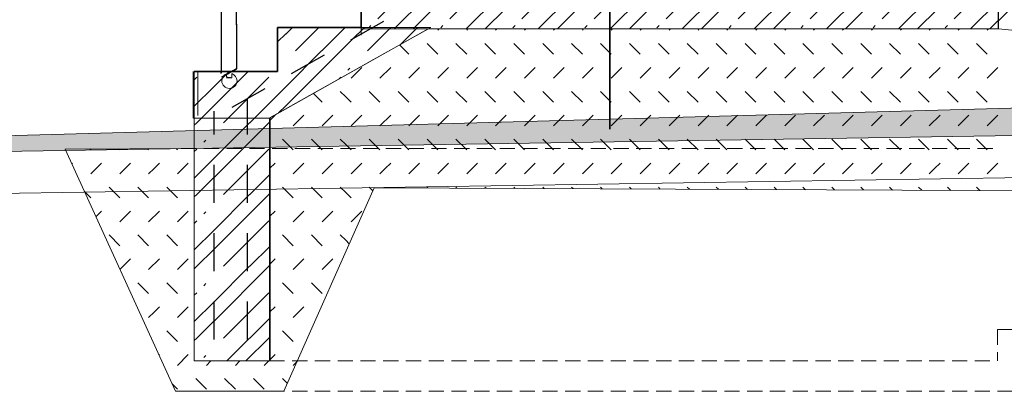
# Model space of a CAD drawing. Header units: millimetres. Extents: x 126830 to 197420, y -10585 to 21156.
# Tile 4 of 100: x 139596 to 142842, y -5139 to -3914. Entities that reach past the tile are written whole.
import ezdxf

# ---------------------------------------------------------------- set-up
doc = ezdxf.new("R2010")
doc.units = ezdxf.units.MM
doc.header["$MEASUREMENT"] = 0
doc.linetypes.add('čárkovaná 3', pattern=[75, 50, -25])
doc.linetypes.add('Čárkovaná M', pattern=[225, 125, -100])
for name, color, linetype in [('Konstrukce - nenosné', 7, 'Continuous'), ('Nové_0', 7, 'Continuous'), ('Situace - terén', 7, 'Continuous'), ('TZB - VZT', 7, 'Continuous'), ('Výplně - Povrchové', 7, 'Continuous')]:
    doc.layers.add(name, color=color, linetype=linetype)

# ---------------------------------------------------------------- blocks, each defined once
blk = doc.blocks.new('*X4')
at = {"layer": 'Konstrukce - nenosné', "color": 7, "linetype": 'Continuous', "lineweight": 13}
for p, q in [((142842.5, -3834.9), (142877.3, -3800.2)), ((142905.8, -3834.9), (142934.7, -3806)), ((143080, -3834.9), (143093.1, -3821.9)), ((143143.3, -3834.9), (143150.6, -3827.6)), ((142821.9, -3855.5), (142842.5, -3834.9)), ((142821.9, -3918), (142905, -3834.9)), ((142876.9, -3950.2), (142992.2, -3834.9)), ((143024.2, -3890.8), (143080, -3834.9)), ((143024.2, -3953.3), (143142.5, -3834.9)), ((143092.7, -3971.9), (143229.1, -3835.5)), ((143261.7, -3890.8), (143308.9, -3843.5)), ((143261.7, -3953.3), (143365.7, -3849.2)), ((143317.5, -3984.6), (143444.9, -3857.2)), ((142956.1, -3958.1), (143024.2, -3890)), ((143171.9, -3979.8), (143261.7, -3890)), ((143387.7, -4001.5), (143499.2, -3890)), ((143499.2, -3890.8), (143524.7, -3865.2)), ((143499.2, -3953.3), (143581.5, -3870.9)), ((143555, -3984.6), (143660.7, -3878.9)), ((143603.5, -4023.2), (143736.7, -3890)), ((143736.7, -3890.8), (143740.6, -3886.9)), ((143736.7, -3953.3), (143797.4, -3892.6)), ((143792.5, -3984.6), (143876.5, -3900.5)), ((143819.3, -4044.9), (143955.7, -3908.5)), ((143974.2, -3953.3), (144013.2, -3914.3)), ((144030, -3984.6), (144092.4, -3922.2)), ((143013.6, -3963.9), (143024.2, -3953.3)), ((143229.4, -3985.6), (143261.7, -3953.3)), ((143445.2, -4007.3), (143499.2, -3953.3)), ((143661, -4029), (143736.7, -3953.3)), ((143876.8, -4050.7), (143974.2, -3953.3)), ((144035.1, -4066.6), (144171.5, -3930.2)), ((144093.3, -4071.7), (144211.7, -3953.3)), ((144211.7, -3953.3), (144229, -3935.9)), ((144267.5, -3984.6), (144308.2, -3943.9)), ((144267.5, -4071.7), (144387.4, -3951.8)), ((144330.8, -4071.7), (144444.8, -3957.6)), ((144505, -3984.6), (144524, -3965.6)), ((144505, -4071.7), (144603.2, -3973.5)), ((144568.3, -4071.7), (144660.7, -3979.3)), ((143525.1, -4014.5), (143532.1, -4007.5)), ((143762.6, -4014.5), (143769.6, -4007.5)), ((144000.1, -4014.5), (144007.1, -4007.5)), ((144237.6, -4014.5), (144244.6, -4007.5)), ((144475.1, -4014.5), (144482.1, -4007.5)), ((144712.6, -4014.5), (144719.6, -4007.5)), ((144742.5, -4071.7), (144819, -3995.2)), ((144805.8, -4071.7), (144876.5, -4001)), ((144950.1, -4014.5), (144955.7, -4008.9)), ((144980, -4071.7), (145034.9, -4016.9)), ((145043.3, -4071.7), (145092.3, -4022.6)), ((145217.5, -4071.7), (145250.7, -4038.5)), ((145280.8, -4071.7), (145308.2, -4044.3)), ((144091.9, -4072.3), (144092.5, -4071.7)), ((144171.1, -4080.2), (144179.7, -4071.7)), ((144250.9, -4088.3), (144267.5, -4071.7)), ((144307.7, -4094), (144330, -4071.7)), ((144386.9, -4101.9), (144417.2, -4071.7)), ((144466.7, -4110), (144505, -4071.7)), ((144523.5, -4115.7), (144567.5, -4071.7)), ((144602.7, -4123.6), (144654.7, -4071.7)), ((144686.7, -4127.5), (144742.5, -4071.7)), ((144739.3, -4137.4), (144805, -4071.7)), ((144818.5, -4145.3), (144892.2, -4071.7)), ((144924.2, -4127.5), (144980, -4071.7)), ((144955.1, -4159.1), (145042.5, -4071.7)), ((145034.3, -4167), (145129.7, -4071.7)), ((145161.7, -4127.5), (145217.5, -4071.7)), ((145171, -4180.8), (145280, -4071.7)), ((145250.1, -4188.7), (145367.2, -4071.7)), ((145399.2, -4127.5), (145455, -4071.7)), ((145399.2, -4190), (145517.5, -4071.7)), ((145455, -4071.7), (145466.5, -4060.2)), ((145465.9, -4210.4), (145602.5, -4073.9)), ((145518.3, -4071.7), (145524, -4066)), ((145636.7, -4127.5), (145682.3, -4081.9)), ((145636.7, -4190), (145739.1, -4087.6)), ((145692.5, -4221.3), (145818.3, -4095.5)), ((144681.9, -4131.6), (144686.7, -4126.8)), ((144897.7, -4153.3), (144924.2, -4126.8)), ((145113.5, -4175), (145161.7, -4126.8)), ((145329.3, -4196.7), (145399.2, -4126.8)), ((145545.1, -4218.4), (145636.7, -4126.8)), ((145765.4, -4235.5), (145821.3, -4179.7)), ((145386.8, -4202.4), (145399.2, -4190)), ((145591.2, -4235.5), (145636.7, -4190))]:
    blk.add_line(p, q, dxfattribs=at)
blk = doc.blocks.new('výplň_2_1', base_point=(0, 0))
at = {"layer": 'Konstrukce - nenosné', "color": 7, "linetype": 'Continuous', "lineweight": 13, "flags": 128}
blk.add_lwpolyline([(142821.9, -3944.6), (142821.9, -3794.6), (145821.3, -4095.8), (145821.3, -4235.5), (145568.9, -4235.5), (145568.9, -4220.7)], close=True, dxfattribs=at)
at = {"layer": 'Konstrukce - nenosné', "color": 7, "linetype": 'Continuous', "lineweight": 13}
blk.add_blockref('*X4', (0, 0), dxfattribs=at)
blk = doc.blocks.new('*X15')
at = {"layer": 'Konstrukce - nenosné', "color": 7, "linetype": 'Continuous', "lineweight": 13}
for p, q in [((140721.4, -3816.5), (140743.3, -3794.6)), ((140721.4, -3879), (140805.8, -3794.6)), ((140776.6, -3910.9), (140892.9, -3794.6)), ((140958.3, -3817.1), (140980.8, -3794.6)), ((140958.3, -3879.6), (141043.3, -3794.6)), ((141014.1, -3910.9), (141130.4, -3794.6)), ((141195.8, -3817.1), (141218.3, -3794.6)), ((141195.8, -3879.6), (141280.8, -3794.6)), ((141251.6, -3910.9), (141367.9, -3794.6)), ((141433.3, -3817.1), (141455.8, -3794.6)), ((141433.3, -3879.6), (141518.3, -3794.6)), ((141489.1, -3910.9), (141605.4, -3794.6)), ((141670.8, -3817.1), (141693.3, -3794.6)), ((141670.8, -3879.6), (141755.8, -3794.6)), ((141726.6, -3910.9), (141842.9, -3794.6)), ((141908.3, -3817.1), (141930.8, -3794.6)), ((141908.3, -3879.6), (141993.3, -3794.6)), ((141964.1, -3910.9), (142080.4, -3794.6)), ((142145.8, -3817.1), (142168.3, -3794.6)), ((142145.8, -3879.6), (142230.8, -3794.6)), ((142201.6, -3910.9), (142317.9, -3794.6)), ((142383.3, -3817.1), (142405.8, -3794.6)), ((142383.3, -3879.6), (142468.3, -3794.6)), ((142439.1, -3910.9), (142555.4, -3794.6)), ((142620.8, -3817.1), (142643.3, -3794.6)), ((142620.8, -3879.6), (142705.8, -3794.6)), ((142676.6, -3910.9), (142792.9, -3794.6)), ((140830, -3944.6), (140958.3, -3816.4)), ((141067.5, -3944.6), (141195.8, -3816.4)), ((141305, -3944.6), (141433.3, -3816.4)), ((141542.5, -3944.6), (141670.8, -3816.4)), ((141780, -3944.6), (141908.3, -3816.4)), ((142017.5, -3944.6), (142145.8, -3816.4)), ((142255, -3944.6), (142383.3, -3816.4)), ((142492.5, -3944.6), (142620.8, -3816.4)), ((142730, -3944.6), (142820.9, -3853.7)), ((140893.3, -3944.6), (140958.3, -3879.6)), ((141130.8, -3944.6), (141195.8, -3879.6)), ((141368.3, -3944.6), (141433.3, -3879.6)), ((141605.8, -3944.6), (141670.8, -3879.6)), ((141843.3, -3944.6), (141908.3, -3879.6)), ((142080.8, -3944.6), (142145.8, -3879.6)), ((142318.3, -3944.6), (142383.3, -3879.6)), ((142555.8, -3944.6), (142620.8, -3879.6)), ((142793.3, -3944.6), (142820.9, -3917)), ((140746.7, -3940.8), (140753.8, -3933.8)), ((140984.2, -3940.8), (140991.3, -3933.8)), ((141221.7, -3940.8), (141228.8, -3933.8)), ((141459.2, -3940.8), (141466.3, -3933.8)), ((141696.7, -3940.8), (141703.8, -3933.8)), ((141934.2, -3940.8), (141941.3, -3933.8)), ((142171.7, -3940.8), (142178.8, -3933.8)), ((142409.2, -3940.8), (142416.3, -3933.8)), ((142646.7, -3940.8), (142653.8, -3933.8))]:
    blk.add_line(p, q, dxfattribs=at)
blk = doc.blocks.new('výplň_7_1', base_point=(0, 0))
at = {"layer": 'Konstrukce - nenosné', "color": 7, "linetype": 'Continuous', "lineweight": 13, "flags": 128}
blk.add_lwpolyline([(140776.6, -3794.6), (140721.4, -3794.6), (140721.4, -3944.6), (142820.9, -3944.6), (142820.9, -3794.6), (140801.6, -3794.6)], close=True, dxfattribs=at)
at = {"layer": 'Konstrukce - nenosné', "color": 7, "linetype": 'Continuous', "lineweight": 13}
blk.add_blockref('*X15', (0, 0), dxfattribs=at)
blk = doc.blocks.new('*X129')
at = {"layer": 'Konstrukce - nenosné', "color": 7, "linetype": 'Continuous', "lineweight": 13}
for p, q in [((140495.1, -3939.6), (140473.1, -3961.7)), ((140582.2, -3939.6), (140505.1, -4016.8)), ((140669.4, -3939.6), (140592.2, -4016.8)), ((140732.6, -3939.6), (140710.6, -3961.7)), ((140819.7, -3939.6), (140742.6, -4016.8)), ((140906.9, -3939.6), (140849.7, -3996.8)), ((140473.1, -3960.9), (140446.4, -3987.6)), ((140710.6, -3960.9), (140654.7, -4016.8)), ((140591.4, -4016.8), (140473.1, -4135.2)), ((140654.7, -4016.8), (140473.1, -4198.4)), ((140286.1, -4084.6), (140235.6, -4135.2)), ((140349.4, -4084.6), (140235.6, -4198.4)), ((140447.1, -4074), (140446.4, -4074.7)), ((140684.6, -4074), (140677.6, -4081)), ((140179.7, -4103.9), (140171.4, -4112.2)), ((140417.2, -4103.9), (140267.6, -4253.6)), ((140654.7, -4103.9), (140649.6, -4109)), ((140235.6, -4135.2), (140171.4, -4199.4)), ((140473.1, -4135.2), (140354.7, -4253.6)), ((140235.6, -4197.7), (140179.7, -4253.6)), ((140473.1, -4197.7), (140449.5, -4221.3)), ((140421.4, -4249.4), (140417.2, -4253.6)), ((140179.7, -4253.6), (140171.4, -4261.9)), ((140353.9, -4253.6), (140235.6, -4371.9)), ((140417.2, -4253.6), (140235.6, -4435.2)), ((140209.6, -4310.8), (140202.6, -4317.8)), ((140179.7, -4340.7), (140171.4, -4349)), ((140417.2, -4340.7), (140267.6, -4490.3)), ((140235.6, -4371.9), (140171.4, -4436.1)), ((140235.6, -4434.4), (140179.7, -4490.3)), ((140421.4, -4423.6), (140354.7, -4490.3)), ((140179.7, -4490.3), (140171.4, -4498.6)), ((140353.9, -4490.3), (140235.6, -4608.7)), ((140417.2, -4490.3), (140235.6, -4671.9)), ((140421.4, -4486.1), (140417.2, -4490.3)), ((140209.6, -4547.5), (140202.6, -4554.5)), ((140179.7, -4577.4), (140171.4, -4585.7)), ((140417.2, -4577.4), (140267.6, -4727.1)), ((140235.6, -4608.7), (140171.4, -4672.9)), ((140235.6, -4671.2), (140179.7, -4727.1)), ((140421.4, -4660.4), (140354.7, -4727.1)), ((140179.7, -4727.1), (140171.4, -4735.4)), ((140353.9, -4727.1), (140235.6, -4845.4)), ((140417.2, -4727.1), (140235.6, -4908.7)), ((140421.4, -4722.9), (140417.2, -4727.1)), ((140209.6, -4784.3), (140202.6, -4791.3)), ((140179.7, -4814.2), (140171.4, -4822.5)), ((140417.2, -4814.2), (140267.6, -4963.8)), ((140235.6, -4845.4), (140171.4, -4909.6)), ((140421.4, -4897.1), (140354.7, -4963.8)), ((140235.6, -4907.9), (140179.7, -4963.8)), ((140179.7, -4963.8), (140171.4, -4972.1)), ((140353.9, -4963.8), (140278.5, -5039.3)), ((140417.2, -4963.8), (140341.8, -5039.3)), ((140421.4, -4959.6), (140417.2, -4963.8)), ((140209.6, -5021), (140202.6, -5028))]:
    blk.add_line(p, q, dxfattribs=at)
blk = doc.blocks.new('výplň_32_1', base_point=(0, 0))
at = {"layer": 'Konstrukce - nenosné', "color": 7, "linetype": 'Continuous', "lineweight": 13, "flags": 128}
blk.add_lwpolyline([(140171.4, -4084.6), (140171.4, -4238.3), (140171.4, -5039.3), (140421.4, -5039.3), (140421.4, -4237), (140444.2, -4224.2), (140694.2, -4084), (140762.4, -4045.8), (140951.6, -3939.6), (140721.4, -3939.6), (140446.4, -3939.6), (140446.4, -4084.6)], close=True, dxfattribs=at)
at = {"layer": 'Konstrukce - nenosné', "color": 7, "linetype": 'Continuous', "lineweight": 13}
blk.add_blockref('*X129', (0, 0), dxfattribs=at)
blk = doc.blocks.new('*X133')
at = {"layer": 'Výplně - Povrchové', "color": 7, "linetype": 'Continuous', "lineweight": 13}
for p, q in [((140974.2, -3948.9), (140978.4, -3944.6)), ((141069.5, -3948.9), (141073.7, -3944.6)), ((141164.8, -3948.9), (141169, -3944.6)), ((141260.1, -3948.9), (141264.3, -3944.6)), ((141355.4, -3948.9), (141359.6, -3944.6)), ((141450.7, -3948.9), (141454.9, -3944.6)), ((141546, -3948.9), (141550.2, -3944.6)), ((141641.3, -3948.9), (141645.5, -3944.6)), ((141736.6, -3948.9), (141740.8, -3944.6)), ((141831.9, -3948.9), (141836.1, -3944.6)), ((141927.2, -3948.9), (141931.4, -3944.6)), ((142022.5, -3948.9), (142026.7, -3944.6)), ((142117.8, -3948.9), (142122, -3944.6)), ((142213.1, -3948.9), (142217.3, -3944.6)), ((142308.4, -3948.9), (142312.6, -3944.6)), ((142403.7, -3948.9), (142407.9, -3944.6)), ((142499, -3948.9), (142503.2, -3944.6)), ((142594.3, -3948.9), (142598.5, -3944.6)), ((142689.6, -3948.9), (142693.8, -3944.6)), ((142784.9, -3948.9), (142789.1, -3944.6)), ((140878.9, -4027.8), (140848.5, -3997.5)), ((140974.2, -4027.8), (140938.8, -3992.4)), ((141069.5, -4027.8), (141034.1, -3992.4)), ((141147.1, -4010.1), (141129.4, -3992.4)), ((141164.8, -4027.8), (141147.1, -4010.1)), ((141260.1, -4027.8), (141224.7, -3992.4)), ((141355.4, -4027.8), (141320, -3992.4)), ((141450.7, -4027.8), (141415.3, -3992.4)), ((141546, -4027.8), (141510.6, -3992.4)), ((141623.6, -4010.1), (141605.9, -3992.4)), ((141641.3, -4027.8), (141623.6, -4010.1)), ((141736.6, -4027.8), (141701.2, -3992.4)), ((141831.9, -4027.8), (141796.5, -3992.4)), ((141927.2, -4027.8), (141891.8, -3992.4)), ((142022.5, -4027.8), (141987.1, -3992.4)), ((142100.1, -4010.1), (142082.4, -3992.4)), ((142117.8, -4027.8), (142100.1, -4010.1)), ((142213.1, -4027.8), (142177.7, -3992.4)), ((142308.4, -4027.8), (142273, -3992.4)), ((142403.7, -4027.8), (142368.3, -3992.4)), ((142499, -4027.8), (142463.6, -3992.4)), ((142576.6, -4010.1), (142558.9, -3992.4)), ((142594.3, -4027.8), (142576.6, -4010.1)), ((142689.6, -4027.8), (142654.2, -3992.4)), ((142784.9, -4027.8), (142749.5, -3992.4)), ((140688.3, -4106.7), (140723.6, -4071.4)), ((140783.6, -4106.7), (140818.9, -4071.4)), ((140878.9, -4106.7), (140914.2, -4071.4)), ((140974.2, -4106.7), (141009.5, -4071.4)), ((141069.5, -4106.7), (141104.8, -4071.4)), ((141164.8, -4106.7), (141200.1, -4071.4)), ((141260.1, -4106.7), (141295.4, -4071.4)), ((141355.4, -4106.7), (141390.7, -4071.4)), ((141450.7, -4106.7), (141486, -4071.4)), ((141546, -4106.7), (141581.3, -4071.4)), ((141641.3, -4106.7), (141676.6, -4071.4)), ((141736.6, -4106.7), (141771.9, -4071.4)), ((141831.9, -4106.7), (141867.2, -4071.4)), ((141927.2, -4106.7), (141962.5, -4071.4)), ((142022.5, -4106.7), (142057.8, -4071.4)), ((142117.8, -4106.7), (142153.1, -4071.4)), ((142213.1, -4106.7), (142248.4, -4071.4)), ((142308.4, -4106.7), (142343.7, -4071.4)), ((142403.7, -4106.7), (142439, -4071.4)), ((142499, -4106.7), (142534.3, -4071.4)), ((142594.3, -4106.7), (142629.6, -4071.4)), ((142689.6, -4106.7), (142724.9, -4071.4)), ((142784.9, -4106.7), (142820.2, -4071.4)), ((140670.6, -4167.9), (140652.9, -4150.3)), ((140783.6, -4185.6), (140748.2, -4150.3)), ((140878.9, -4185.6), (140843.5, -4150.3)), ((140974.2, -4185.6), (140938.8, -4150.3)), ((141069.5, -4185.6), (141034.1, -4150.3)), ((141147.1, -4167.9), (141129.4, -4150.3)), ((141260.1, -4185.6), (141224.7, -4150.3)), ((141355.4, -4185.6), (141320, -4150.3)), ((141450.7, -4185.6), (141415.3, -4150.3)), ((141546, -4185.6), (141510.6, -4150.3)), ((141623.6, -4167.9), (141605.9, -4150.3)), ((141736.6, -4185.6), (141701.2, -4150.3)), ((141831.9, -4185.6), (141796.5, -4150.3)), ((141927.2, -4185.6), (141891.8, -4150.3)), ((142022.5, -4185.6), (141987.1, -4150.3)), ((142100.1, -4167.9), (142082.4, -4150.3)), ((142213.1, -4185.6), (142177.7, -4150.3)), ((142308.4, -4185.6), (142273, -4150.3)), ((142403.7, -4185.6), (142368.3, -4150.3)), ((142499, -4185.6), (142463.6, -4150.3)), ((142576.6, -4167.9), (142558.9, -4150.3)), ((142689.6, -4185.6), (142654.2, -4150.3)), ((142784.9, -4185.6), (142749.5, -4150.3)), ((140593, -4185.6), (140564.2, -4156.9)), ((140688.3, -4185.6), (140670.6, -4167.9)), ((141164.8, -4185.6), (141147.1, -4167.9)), ((141641.3, -4185.6), (141623.6, -4167.9)), ((142117.8, -4185.6), (142100.1, -4167.9)), ((142594.3, -4185.6), (142576.6, -4167.9)), ((140419.2, -4247.7), (140437.7, -4229.2)), ((140497.7, -4264.5), (140533, -4229.2)), ((140593, -4264.5), (140628.3, -4229.2)), ((140688.3, -4264.5), (140723.6, -4229.2)), ((140783.6, -4264.5), (140818.9, -4229.2)), ((140878.9, -4264.5), (140914.2, -4229.2)), ((140974.2, -4264.5), (141009.5, -4229.2)), ((141069.5, -4264.5), (141104.8, -4229.2)), ((141164.8, -4264.5), (141200.1, -4229.2)), ((141260.1, -4264.5), (141295.4, -4229.2)), ((141355.4, -4264.5), (141390.7, -4229.2)), ((141450.7, -4264.5), (141486, -4229.2)), ((141546, -4264.5), (141581.3, -4229.2)), ((141641.3, -4264.5), (141676.6, -4229.2)), ((141736.6, -4264.5), (141771.9, -4229.2)), ((141831.9, -4264.5), (141867.2, -4229.2)), ((141927.2, -4264.5), (141962.5, -4229.2)), ((142022.5, -4264.5), (142057.8, -4229.2)), ((142117.8, -4264.5), (142153.1, -4229.2)), ((142213.1, -4264.5), (142248.4, -4229.2)), ((142308.4, -4264.5), (142343.7, -4229.2)), ((142403.7, -4264.5), (142439, -4229.2)), ((142499, -4264.5), (142534.3, -4229.2)), ((142594.3, -4264.5), (142629.6, -4229.2)), ((142689.6, -4264.5), (142724.9, -4229.2)), ((142784.9, -4264.5), (142820.2, -4229.2)), ((140497.7, -4343.5), (140462.3, -4308.1)), ((140593, -4343.5), (140557.6, -4308.1)), ((140670.6, -4325.8), (140652.9, -4308.1)), ((140783.6, -4343.5), (140748.2, -4308.1)), ((140878.9, -4343.5), (140843.5, -4308.1)), ((140974.2, -4343.5), (140938.8, -4308.1)), ((141069.5, -4343.5), (141034.1, -4308.1)), ((141147.1, -4325.8), (141129.4, -4308.1)), ((141260.1, -4343.5), (141224.7, -4308.1)), ((141355.4, -4343.5), (141320, -4308.1)), ((141450.7, -4343.5), (141415.3, -4308.1)), ((141546, -4343.5), (141510.6, -4308.1)), ((141623.6, -4325.8), (141605.9, -4308.1)), ((141736.6, -4343.5), (141701.2, -4308.1)), ((141831.9, -4343.5), (141796.5, -4308.1)), ((141927.2, -4343.5), (141891.8, -4308.1)), ((142022.5, -4343.5), (141987.1, -4308.1)), ((142100.1, -4325.8), (142082.4, -4308.1)), ((142213.1, -4343.5), (142177.7, -4308.1)), ((142308.4, -4343.5), (142273, -4308.1)), ((142403.7, -4343.5), (142368.3, -4308.1)), ((142499, -4343.5), (142463.6, -4308.1)), ((142576.6, -4325.8), (142558.9, -4308.1)), ((142689.6, -4343.5), (142654.2, -4308.1)), ((142784.9, -4343.5), (142749.5, -4308.1)), ((139830.6, -4343.5), (139827.4, -4340.3)), ((139925.9, -4343.5), (139922.3, -4339.9)), ((140021.2, -4343.5), (140017.2, -4339.4)), ((140116.5, -4343.5), (140112, -4339)), ((140688.3, -4343.5), (140670.6, -4325.8)), ((141164.8, -4343.5), (141147.1, -4325.8)), ((141641.3, -4343.5), (141623.6, -4325.8)), ((142117.8, -4343.5), (142100.1, -4325.8)), ((142594.3, -4343.5), (142576.6, -4325.8)), ((139768.2, -4389.5), (139770.6, -4387)), ((139830.6, -4422.4), (139848.2, -4404.7)), ((139848.2, -4404.7), (139865.9, -4387)), ((139925.9, -4422.4), (139943.5, -4404.7)), ((139943.5, -4404.7), (139961.2, -4387)), ((140021.2, -4422.4), (140038.8, -4404.7)), ((140038.8, -4404.7), (140056.5, -4387)), ((140116.5, -4422.4), (140134.1, -4404.7)), ((140134.1, -4404.7), (140151.8, -4387)), ((140419.2, -4405.5), (140420, -4404.7)), ((140420, -4404.7), (140437.7, -4387)), ((140497.7, -4422.4), (140515.3, -4404.7)), ((140515.3, -4404.7), (140533, -4387)), ((140593, -4422.4), (140610.6, -4404.7)), ((140610.6, -4404.7), (140628.3, -4387)), ((140688.3, -4422.4), (140705.9, -4404.7)), ((140705.9, -4404.7), (140723.6, -4387)), ((140783.6, -4422.4), (140801.2, -4404.7)), ((140801.2, -4404.7), (140818.9, -4387)), ((140878.9, -4422.4), (140896.5, -4404.7)), ((140896.5, -4404.7), (140914.2, -4387)), ((140974.2, -4422.4), (140991.8, -4404.7)), ((140991.8, -4404.7), (141009.5, -4387)), ((141069.5, -4422.4), (141087.1, -4404.7)), ((141087.1, -4404.7), (141104.8, -4387)), ((141164.8, -4422.4), (141182.4, -4404.7)), ((141182.4, -4404.7), (141200.1, -4387)), ((141260.1, -4422.4), (141277.7, -4404.7)), ((141277.7, -4404.7), (141295.4, -4387)), ((141355.4, -4422.4), (141373, -4404.7)), ((141373, -4404.7), (141390.7, -4387)), ((141450.7, -4422.4), (141468.3, -4404.7)), ((141468.3, -4404.7), (141486, -4387)), ((141546, -4422.4), (141563.6, -4404.7)), ((141563.6, -4404.7), (141581.3, -4387)), ((141641.3, -4422.4), (141658.9, -4404.7)), ((141658.9, -4404.7), (141676.6, -4387)), ((141736.6, -4422.4), (141754.2, -4404.7)), ((141754.2, -4404.7), (141771.9, -4387)), ((141831.9, -4422.4), (141849.5, -4404.7)), ((141849.5, -4404.7), (141867.2, -4387)), ((141927.2, -4422.4), (141944.8, -4404.7)), ((141944.8, -4404.7), (141962.5, -4387)), ((142022.5, -4422.4), (142040.1, -4404.7)), ((142040.1, -4404.7), (142057.8, -4387)), ((142117.8, -4422.4), (142135.4, -4404.7)), ((142135.4, -4404.7), (142153.1, -4387)), ((142213.1, -4422.4), (142230.7, -4404.7)), ((142230.7, -4404.7), (142248.4, -4387)), ((142308.4, -4422.4), (142326, -4404.7)), ((142326, -4404.7), (142343.7, -4387)), ((142403.7, -4422.4), (142421.3, -4404.7)), ((142421.3, -4404.7), (142439, -4387)), ((142499, -4422.4), (142516.6, -4404.7)), ((142516.6, -4404.7), (142534.3, -4387)), ((142594.3, -4422.4), (142611.9, -4404.7)), ((142611.9, -4404.7), (142629.6, -4387)), ((142689.6, -4422.4), (142707.2, -4404.7)), ((142707.2, -4404.7), (142724.9, -4387)), ((142784.9, -4422.4), (142802.5, -4404.7)), ((142802.5, -4404.7), (142820.2, -4387)), ((139925.9, -4501.3), (139890.5, -4465.9)), ((140021.2, -4501.3), (139985.8, -4465.9)), ((140116.5, -4501.3), (140081.1, -4465.9)), ((140497.7, -4501.3), (140462.3, -4465.9)), ((140593, -4501.3), (140557.6, -4465.9)), ((140670.6, -4483.6), (140652.9, -4465.9)), ((140760.2, -4478), (140748.2, -4465.9)), ((140846.1, -4468.5), (140843.5, -4465.9)), ((140941.8, -4468.9), (140938.8, -4465.9)), ((141037.5, -4469.4), (141034.1, -4465.9)), ((141133.3, -4469.8), (141129.4, -4465.9)), ((141229, -4470.2), (141224.7, -4465.9)), ((141324.7, -4470.7), (141320, -4465.9)), ((141420.5, -4471.1), (141415.3, -4465.9)), ((141516.2, -4471.5), (141510.6, -4465.9)), ((141611.9, -4472), (141605.9, -4465.9)), ((141707.7, -4472.4), (141701.2, -4465.9)), ((141803.4, -4472.8), (141796.5, -4465.9)), ((141899.1, -4473.3), (141891.8, -4465.9)), ((141994.9, -4473.7), (141987.1, -4465.9)), ((142090.6, -4474.1), (142082.4, -4465.9)), ((142186.3, -4474.6), (142177.7, -4465.9)), ((142282.1, -4475), (142273, -4465.9)), ((142377.8, -4475.4), (142368.3, -4465.9)), ((142473.5, -4475.9), (142463.6, -4465.9)), ((142569.3, -4476.3), (142558.9, -4465.9)), ((142665, -4476.7), (142654.2, -4465.9)), ((142760.7, -4477.2), (142749.5, -4465.9)), ((139830.6, -4501.3), (139809.4, -4480.1)), ((140688.3, -4501.3), (140670.6, -4483.6)), ((139847.3, -4563.5), (139865.9, -4544.9)), ((139925.9, -4580.2), (139961.2, -4544.9)), ((140021.2, -4580.2), (140056.5, -4544.9)), ((140116.5, -4580.2), (140151.8, -4544.9)), ((140419.2, -4563.4), (140437.7, -4544.9)), ((140497.7, -4580.2), (140533, -4544.9)), ((140593, -4580.2), (140628.3, -4544.9)), ((140688.3, -4580.2), (140723.6, -4544.9)), ((139925.9, -4659.1), (139890.5, -4623.8)), ((140021.2, -4659.1), (139985.8, -4623.8)), ((140116.5, -4659.1), (140081.1, -4623.8)), ((140497.7, -4659.1), (140462.3, -4623.8)), ((140593, -4659.1), (140557.6, -4623.8)), ((140670.6, -4641.4), (140652.9, -4623.8)), ((140682.5, -4653.3), (140670.6, -4641.4)), ((139926.5, -4737.5), (139961.2, -4702.7)), ((140021.2, -4738), (140056.5, -4702.7)), ((140116.5, -4738), (140151.8, -4702.7)), ((140419.2, -4721.2), (140437.7, -4702.7)), ((140497.7, -4738), (140533, -4702.7)), ((140593, -4738), (140628.3, -4702.7)), ((140021.2, -4817), (139985.8, -4781.6)), ((140116.5, -4817), (140081.1, -4781.6)), ((140497.7, -4817), (140462.3, -4781.6)), ((140593, -4817), (140557.6, -4781.6)), ((140038.8, -4878.2), (140056.5, -4860.5)), ((140134.1, -4878.2), (140151.8, -4860.5)), ((140420, -4878.2), (140437.7, -4860.5)), ((140515.3, -4878.2), (140533, -4860.5)), ((140021.2, -4895.9), (140038.8, -4878.2)), ((140116.5, -4895.9), (140134.1, -4878.2)), ((140419.2, -4879), (140420, -4878.2)), ((140497.7, -4895.9), (140515.3, -4878.2)), ((140116.5, -4974.8), (140081.1, -4939.4)), ((140497.7, -4974.8), (140462.3, -4939.4)), ((140054.9, -5019.9), (140056.5, -5018.4)), ((140116.5, -5053.7), (140151.8, -5018.4)), ((140419.2, -5036.9), (140437.7, -5018.4)), ((140211.8, -5053.7), (140226.2, -5039.3)), ((140307.1, -5053.7), (140321.5, -5039.3)), ((140402.4, -5053.7), (140416.8, -5039.3)), ((140497.7, -5053.7), (140510.9, -5040.5)), ((140116.5, -5132.6), (140097.6, -5113.8)), ((140194.1, -5114.9), (140176.4, -5097.3)), ((140211.8, -5132.6), (140194.1, -5114.9)), ((140307.1, -5132.6), (140271.7, -5097.3)), ((140402.4, -5132.6), (140367, -5097.3)), ((140478.5, -5113.5), (140462.3, -5097.3))]:
    blk.add_line(p, q, dxfattribs=at)
blk = doc.blocks.new('výplň_34_1', base_point=(0, 0))
at = {"layer": 'Výplně - Povrchové', "color": 1, "linetype": 'Continuous', "lineweight": 13, "flags": 128}
blk.add_lwpolyline([(139746, -4340.6), (140109.2, -5139.3), (140467.1, -5139.3), (140764.6, -4468.1), (145236.4, -4488.4), (145468.9, -5035.5), (145930.8, -5035.5), (146280.1, -4242.8), (145818.9, -4244.9), (145818.9, -4935.5), (145568.9, -4935.5), (145568.9, -4470.8), (145568.9, -4220.7), (142821.9, -3944.6), (140942.7, -3944.6), (140419.2, -4238.3), (140419.2, -4473.5), (140419.2, -5039.3), (140171.4, -5039.3), (140171.4, -4338.8)], close=True, dxfattribs=at)
at = {"layer": 'Výplně - Povrchové', "color": 7, "linetype": 'Continuous', "lineweight": 13}
blk.add_blockref('*X133', (0, 0), dxfattribs=at)

msp = doc.modelspace()

# ---------------------------------------------------------------- hatches: boundary and pattern name
at = {"layer": 'Situace - terén', "linetype": 'Continuous', "lineweight": 0}
msp.add_hatch(color=255, dxfattribs=at).paths.add_polyline_path([(143062.9, -4200.3), (135139.9, -4417.8), (147273.6, -4227.2), (147273.6, -4127), (145820.3, -4133.3), (145821.3, -4235.5), (145568.9, -4235.5), (145019.8, -4169.6), (144788.1, -4173.3), (144787.5, -4173.2)])

# ---------------------------------------------------------------- linework, layer by layer
at = {"color": 8, "linetype": 'Continuous', "lineweight": 13}
msp.add_line((140419.2, -4238.3), (140169.2, -4238.3), dxfattribs=at)
at = {"layer": 'Konstrukce - nenosné', "color": 1, "linetype": 'Continuous', "lineweight": 18}
msp.add_line((140721.4, -3964.6), (140721.4, -3794.6), dxfattribs=at)
at = {"layer": 'Konstrukce - nenosné', "color": 5, "linetype": 'Continuous', "lineweight": 35}
for p, q in [((140169.2, -4238.3), (140169.2, -4084.6)), ((140257.6, -4089.6), (140261.5, -4089.6))]:
    msp.add_line(p, q, dxfattribs=at)
at = {"layer": 'Nové_0', "color": 1, "linetype": 'Continuous', "lineweight": 25}
for p, q in [((140311, -3931.1), (140311.4, -3727.4)), ((140261.4, -4089.6), (140261.4, -3741.6)), ((140311.4, -4075.6), (140311.4, -3928.9)), ((140286.3, -4089.6), (140290.7, -4087.2)), ((140286.3, -4089.6), (140290.7, -4087.2)), ((140290.8, -4087.2), (140286.5, -4089.6)), ((140290.8, -4087.2), (140286.5, -4089.6)), ((140290.7, -4087.2), (140294.9, -4084.8)), ((140290.7, -4087.2), (140294.9, -4084.8)), ((140295, -4084.8), (140290.8, -4087.2)), ((140295, -4084.8), (140290.8, -4087.2)), ((140294.9, -4084.8), (140298.8, -4082.6)), ((140294.9, -4084.8), (140298.8, -4082.6)), ((140298.9, -4082.6), (140295, -4084.8)), ((140298.9, -4082.6), (140295, -4084.8)), ((140298.8, -4082.6), (140302.4, -4080.6)), ((140298.8, -4082.6), (140302.4, -4080.6)), ((140302.5, -4080.6), (140298.9, -4082.6)), ((140302.5, -4080.6), (140298.9, -4082.6)), ((140302.4, -4080.6), (140305.5, -4078.9)), ((140305.6, -4078.9), (140302.5, -4080.6)), ((140305.5, -4078.9), (140308, -4077.4)), ((140308.1, -4077.4), (140305.6, -4078.9)), ((140308, -4077.4), (140309.9, -4076.4)), ((140309.9, -4076.4), (140308.1, -4077.4)), ((140309.9, -4076.4), (140311, -4075.8)), ((140311, -4075.8), (140309.9, -4076.4)), ((140311, -4075.8), (140311.4, -4075.6)), ((140311.4, -4075.6), (140311, -4075.8)), ((140261.5, -4103.7), (140261.8, -4103.5)), ((140261.5, -4103.7), (140261.8, -4103.5)), ((140261.8, -4103.5), (140262.9, -4102.9)), ((140261.8, -4103.5), (140262.9, -4102.9)), ((140262.9, -4102.9), (140264.7, -4101.8)), ((140262.9, -4102.9), (140264.7, -4101.8)), ((140264.7, -4101.8), (140267.2, -4100.4)), ((140264.7, -4101.8), (140267.2, -4100.4)), ((140267.2, -4100.4), (140270.3, -4098.7)), ((140267.2, -4100.4), (140270.3, -4098.7)), ((140270.3, -4098.7), (140273.8, -4096.7)), ((140270.3, -4098.7), (140273.8, -4096.7)), ((140273.8, -4096.7), (140277.8, -4094.5)), ((140273.8, -4096.7), (140277.8, -4094.5)), ((140277.8, -4094.5), (140282, -4092.1)), ((140277.8, -4094.5), (140282, -4092.1)), ((140282, -4092.1), (140286.3, -4089.6)), ((140282, -4092.1), (140286.3, -4089.6))]:
    msp.add_line(p, q, dxfattribs=at)
at = {"layer": 'Situace - terén', "color": 1, "linetype": 'Čárkovaná M', "lineweight": 25}
for p, q in [((140296.4, -4202.8), (141028.2, -3786.8)), ((140347.5, -4968), (140347.5, -4173.8)), ((140236.8, -4968), (140236.8, -4215.5))]:
    msp.add_line(p, q, dxfattribs=at)
at = {"layer": 'Situace - terén', "color": 7, "linetype": 'Continuous', "lineweight": 13}
for p, q in [((140295.3, -4105.6), (140278.2, -4105.6)), ((147273.6, -4365.9), (129738.6, -4641.3))]:
    msp.add_line(p, q, dxfattribs=at)
at = {"layer": 'Situace - terén', "color": 7, "linetype": 'čárkovaná 3', "lineweight": 13}
for p, q in [((140128.4, -4339.3), (142818.7, -4339.3)), ((142818.7, -4935.5), (146060.4, -4935.5)), ((142818.7, -4935.5), (142818.7, -5039.3)), ((140419.2, -5039.3), (142818.7, -5039.3)), ((140419.2, -5139.3), (143007.9, -5139.3))]:
    msp.add_line(p, q, dxfattribs=at)
at = {"layer": 'Situace - terén', "color": 8, "linetype": 'Continuous', "lineweight": 13, "flags": 128}
msp.add_lwpolyline([(143062.9, -4200.3), (135139.9, -4417.8), (147273.6, -4227.2), (147273.6, -4127), (145820.3, -4133.3), (145821.3, -4235.5), (145568.9, -4235.5), (145019.8, -4169.6), (144788.1, -4173.3), (144787.5, -4173.2)], close=True, dxfattribs=at)
at = {"layer": 'TZB - VZT', "color": 5, "linetype": 'Continuous', "lineweight": 35}
for p, q in [((140721.4, -3794.6), (140721.4, -3939.6)), ((140721.4, -3939.6), (140446.4, -3939.6)), ((140446.4, -3939.6), (140446.4, -4084.6)), ((140446.4, -4084.6), (140171.4, -4084.6))]:
    msp.add_line(p, q, dxfattribs=at)
at = {"layer": 'TZB - VZT', "color": 7, "linetype": 'Continuous', "lineweight": 25}
for p, q in [((140721.4, -3794.6), (140721.4, -3939.6)), ((140721.4, -3939.6), (140446.4, -3939.6)), ((140446.4, -3939.6), (140446.4, -4084.6)), ((140446.4, -4084.6), (140171.4, -4084.6))]:
    msp.add_line(p, q, dxfattribs=at)
at = {"layer": 'TZB - VZT', "color": 7, "linetype": 'Continuous', "lineweight": 35}
for p, q in [((141541.4, -3794.6), (141541.4, -4274.6)), ((140446.4, -3939.6), (140446.4, -4084.6))]:
    msp.add_line(p, q, dxfattribs=at)
at = {"layer": 'TZB - VZT', "color": 253, "linetype": 'Continuous', "lineweight": 13, "true_color": 0xaaaaaa}
msp.add_line((140183.2, -4084.6), (140183.2, -4229.6), dxfattribs=at)
at = {"layer": 'Výplně - Povrchové', "color": 7, "linetype": 'Continuous', "lineweight": 13, "flags": 128}
msp.add_lwpolyline([(140295.3, -4091.8), (140295.3, -4105.6), (140291.1, -4105.1), (140286.7, -4104.6), (140282.4, -4104.1), (140278.2, -4103.6), (140278.2, -4092.3, 0.306784), (140262.4, -4115.6, 1), (140312.4, -4115.6, 0.32376)], format="xyb", close=True, dxfattribs=at)

# ---------------------------------------------------------------- block references
at = {"layer": 'Konstrukce - nenosné', "color": 7, "linetype": 'Continuous', "lineweight": 13}
for name in ['výplň_7_1', 'výplň_2_1', 'výplň_32_1']:
    msp.add_blockref(name, (0, 0), dxfattribs=at)
at = {"layer": 'Výplně - Povrchové', "color": 7, "linetype": 'Continuous', "lineweight": 13}
msp.add_blockref('výplň_34_1', (0, 0), dxfattribs=at)

doc.saveas('drawing.dxf')
